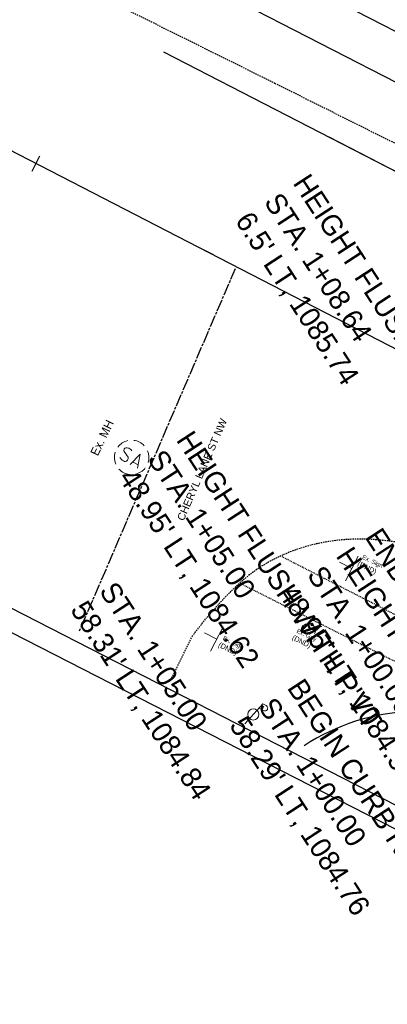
# Model space of a CAD drawing. Header units: feet. Extents: x 2248849 to 2249137, y 438386 to 438611.
# Tile 3 of 10: x 2248917 to 2248960, y 438386 to 438500. Entities that reach past the tile are written whole.
import ezdxf
from ezdxf import colors
from ezdxf.entities.mleader import LeaderData, LeaderLine
from ezdxf.math import Vec2, Vec3

# ---------------------------------------------------------------- set-up
doc = ezdxf.new("R2010")
doc.units = ezdxf.units.FT
doc.header["$MEASUREMENT"] = 0
doc.header["$PDMODE"] = 3
for name, pattern in [('CL', [2, 0.3, -0.15, 1.4, -0.15]), ('OhDOT_USTN3', [0.22, 0.165, -0.055]), ('OhDOT_USTN5', [0.11, 0.055, -0.055]), ('rowex', [0])]:
    doc.linetypes.add(name, pattern=pattern)
for name, color, linetype in [('DV_X_Property_Line', 7, 'Continuous'), ('GE_P_CL', 7, 'CL'), ('GE_P_CL_Text', 7, 'Continuous'), ('PV_X_EOP', 7, 'OhDOT_USTN3'), ('PV_X_Text', 7, 'Continuous'), ('PV_X_Walk', 120, 'OhDOT_USTN5'), ('RD_X_Cells', 7, 'Continuous'), ('RW_X_CL', 6, 'CL'), ('RW_X_Fee_RW', 6, 'rowex'), ('SH_Border', 7, 'Continuous'), ('SN_X_Public', 3, 'Continuous'), ('TX_P_20', 7, 'Continuous'), ('UT_X_Electric_Cells', 1, 'Continuous'), ('UT_X_Misc_Cells', 7, 'Continuous'), ('UT_X_Sanitary_Cells', 3, 'Continuous')]:
    doc.layers.add(name, color=color, linetype=linetype)
doc.styles.add('OHDOTSymbols', font='arial.ttf')
doc.styles.add('Slanted-Normal', font='font31.shx', dxfattribs={"height": 0.12})
doc.styles.get("Standard").update_dxf_attribs({"font": 'arial.ttf'})
doc.styles.add('Straight-Normal', font='font30.shx', dxfattribs={"height": 0.14})

# ---------------------------------------------------------------- blocks, each defined once
blk = doc.blocks.new('SMH')
at = {"layer": 'Defpoints', "color": 3, "linetype": 'Continuous', "lineweight": 30}
blk.add_point((0, 0), dxfattribs=at)
at = {"layer": 'UT_X_Sanitary_Cells', "color": 3, "linetype": 'Continuous', "lineweight": 0, "flags": 128}
for points in [[(-0.0166, 0.0343), (-0.0179, 0.0356), (-0.0198, 0.0368), (-0.0254, 0.0387), (-0.0324, 0.04), (-0.0374, 0.04), (-0.0393, 0.04), (-0.0475, 0.0381), (-0.0544, 0.0343), (-0.0588, 0.0293), (-0.0601, 0.0242), (-0.0601, 0.0205), (-0.0588, 0.0154), (-0.0538, 0.011), (-0.0191, -0.0079), (-0.016, -0.0104), (-0.0147, -0.0129), (-0.0135, -0.0167), (-0.0135, -0.0205), (-0.0141, -0.0242), (-0.0147, -0.0268), (-0.016, -0.0299), (-0.0173, -0.0324), (-0.0185, -0.0343), (-0.0204, -0.0362), (-0.0223, -0.0375), (-0.0248, -0.0387), (-0.0267, -0.0394), (-0.0324, -0.04), (-0.0412, -0.04), (-0.0469, -0.0387), (-0.0551, -0.0343), (-0.0601, -0.0305)], [(0.0105, -0.04), (0.0356, 0.04), (0.0602, -0.04)], [(0.0539, -0.0211), (0.0168, -0.0211)]]:
    blk.add_lwpolyline(points, dxfattribs=at)
at = {"layer": 'UT_X_Sanitary_Cells', "color": 3, "linetype": 'Continuous', "lineweight": 0}
for start, end in [(130.0806, 170.0721), (70.0577, 110.1061), (10.0169, 50.0392), (190.0169, 230.0392), (310.0114, 350.0264), (250.0577, 290.0473)]:
    blk.add_arc((0, 0), 0.1, start, end, dxfattribs=at)
blk = doc.blocks.new('SGN1P')
at = {"layer": 'SN_X_Public', "color": 3, "linetype": 'Continuous', "lineweight": 0}
for p, q in [((0, 0.08), (0, -0.08)), ((0, 0), (-0.08, 0))]:
    blk.add_line(p, q, dxfattribs=at)
blk = doc.blocks.new('PP')
at = {"layer": 'UT_X_Electric_Cells', "color": 1, "linetype": 'Continuous', "lineweight": 0}
for p, q in [((0.043, 0.16), (-0.037, -0.14)), ((0.043, 0.16), (0.085, 0.16)), ((0.026, 0.096), (0.085, 0.096))]:
    blk.add_line(p, q, dxfattribs=at)
blk.add_circle((0, 0), 0.065, dxfattribs=at)
at = {"layer": 'UT_X_Electric_Cells', "color": 1, "linetype": 'Continuous', "lineweight": 0, "extrusion": (0, 0, -1)}
blk.add_arc((-0.086, 0.128), 0.0319, 88.8767, 271.1233, dxfattribs=at)
blk = doc.blocks.new('DM')
at = {"layer": 'UT_X_Misc_Cells', "linetype": 'Continuous', "lineweight": 0}
h = blk.add_hatch(color=2, dxfattribs=at)
edge = h.paths.add_edge_path()
edge.add_arc((0, 0), 0.01, 0, 360)
at = {"layer": 'UT_X_Misc_Cells', "color": 2, "linetype": 'Continuous', "lineweight": 0}
blk.add_arc((0.04, 0), 0.04, 90, 270, dxfattribs=at)

msp = doc.modelspace()

# ---------------------------------------------------------------- linework, layer by layer
at = {"layer": 'DV_X_Property_Line'}
msp.add_line((2248880.09, 438503.41, 2171.27), (2249013.15, 438434.83, 2171.27), dxfattribs=at)
at = {"layer": 'GE_P_CL_Text'}
for p, q in [((2248918.72, 438482.38, -2171.27), (2248919.64, 438484.15, -2171.27)), ((2248939.78, 438472.66, 2172.87), (2248937.99, 438473.56, 2172.87))]:
    msp.add_line(p, q, dxfattribs=at)
at = {"layer": 'PV_X_EOP'}
for points, elevation in [([(2248917.53, 438506.79), (2248918.97, 438505.86), (2248922.57, 438504.69), (2248946.89, 438492.6), (2249023.01, 438454.54)], 1085.55), ([(2248934.96, 438423.52), (2248937.3, 438428.35), (2248938.9, 438430.4)], 1083.1)]:
    msp.add_lwpolyline(points, dxfattribs=dict(at, elevation=elevation))
msp.add_spline([(2248974.44, 438435, 1083.9), (2248967.54, 438437.66, 1083.9), (2248954.45, 438439.53, 1083.9), (2248944.5, 438435.9, 1083.9), (2248938.9, 438430.4, 1083.9)], degree=3, dxfattribs=at)
at = {"layer": 'PV_X_Walk'}
for p, q in [((2248970.08, 438426.15, 1084.05), (2248947.57, 438437.68, 1084.05)), ((2248942.83, 438434.54, 1084.05), (2248968.1, 438421.8, 1084.05))]:
    msp.add_line(p, q, dxfattribs=at)
at = {"layer": 'RW_X_CL'}
msp.add_line((2248924.25, 438429, 1083.62), (2248942.33, 438471.05, 1083.62), dxfattribs=at)
at = {"layer": 'RW_X_Fee_RW'}
msp.add_line((2249028.52, 438463.75, 1083.62), (2248895.03, 438532.55, 1083.62), dxfattribs=at)
msp.add_arc((2248963.91, 438394.68, 1083.62), 25, 62.7346, 122.9679, dxfattribs=at)
at = {"layer": 'SH_Border'}
for p, q in [((2248999.48, 438388.99, 2169.68), (2248852.64, 438464.24, 2169.68)), ((2249000.57, 438385.63, 2169.68), (2248849.27, 438463.15, 2169.68))]:
    msp.add_line(p, q, dxfattribs=at)

# ---------------------------------------------------------------- block references
at = {"layer": 'GE_P_CL', "color": 1, "xscale": 20, "yscale": 20, "zscale": 20, "rotation": 240.4528322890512}
msp.add_blockref('DM', (2248951.21, 438429.73, 1084.38), dxfattribs=at)
at = {"layer": 'RD_X_Cells', "rotation": 332.7346172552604}
for name, p, xscale, yscale, zscale in [('SGN1P', (2248955.84, 438436.24, 1084.52), 20, 20, 20), ('SGN1P', (2248940.18, 438428.04, 1084.02), 20, 20, 20), ('PP', (2248944.41, 438419.28, 1087.65), 10, 10, 10)]:
    msp.add_blockref(name, p, dxfattribs=dict(at, xscale=xscale, yscale=yscale, zscale=zscale))
at = {"layer": 'UT_X_Sanitary_Cells', "xscale": 20, "yscale": 20, "zscale": 20, "rotation": 332.7346172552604}
msp.add_blockref('SMH', (2248930.28, 438449.13, 1085.2), dxfattribs=at)

# ---------------------------------------------------------------- texts
at = {"layer": 'GE_P_CL_Text', "char_height": 2.4, "width": 57.4825, "attachment_point": 1, "rotation": 303.0845, "style": 'Slanted-Normal'}
for s, insert in [("HEIGHT FLUSH WITH P'VT\\PSTA. 1+08.64\\P6.5' LT, 1085.74 ", (2248950.94, 438482.3, 2172.87)), ("HEIGHT FLUSH WITH P'VT\\PSTA. 1+05.00\\P48.95' LT, 1084.62", (2248937.4, 438452.47, 2172.87)), ("END CURB RAMP, TYPE A2\\PHEIGHT FLUSH WITH P'VT\\PSTA. 1+00.00\\P48.95' LT, 1084.59", (2248959.29, 438441.19, 2172.87)), ("STA. 1+05.00\\P58.31' LT, 1084.84 ", (2248928.46, 438434.94, 2172.87)), ("BEGIN CURB RAMP, TYPE A2\\PSTA. 1+00.00\\P58.29' LT, 1084.76", (2248950.27, 438423.69, 2172.87))]:
    msp.add_mtext(s, dxfattribs=dict(at, insert=insert))
at = {"layer": 'PV_X_Text', "attachment_point": 1, "style": 'Straight-Normal'}
for s, insert, char_height, width, rotation in [('Ex. MH', (2248925.45, 438449.66, 2172.87), 1, 362.7984, 64.2339), ('Ex. Sign', (2248957.2, 438437.84, 2172.87), 0.5, 181.3992, 334.2339), ('Ex. Guy', (2248949.59, 438429.26, 1356.5), 0.5, 181.3992, 334.2339), ('Ex. Sign', (2248941.03, 438428.41, 1356.23), 0.5, 181.3992, 334.2339)]:
    msp.add_mtext(s, dxfattribs=dict(at, insert=insert, char_height=char_height, width=width, rotation=rotation))
at = {"layer": 'SH_Border', "insert": (2248938.46, 438447.72, 2172.87), "char_height": 0.875, "attachment_point": 5, "rotation": 66.5904, "style": 'OHDOTSymbols'}
msp.add_mtext_dynamic_manual_height_columns('CHERYL LANE ST NW', width=59.5819, gutter_width=5, heights=[11.56], dxfattribs=at)
at = {"layer": 'TX_P_20', "char_height": 0.6, "width": 21.8419, "attachment_point": 1, "rotation": 333.462, "style": 'Slanted-Normal'}
for insert in [(2248956.7, 438437.13, 2172.87), (2248949.1, 438428.55, 1356.5), (2248940.54, 438427.71, 1356.23)]:
    msp.add_mtext('\\pxt1;(DND)', dxfattribs=dict(at, insert=insert))

# ---------------------------------------------------------------- leaders
at = {"layer": 'TX_P_20'}
ml = msp.add_multileader_mtext('Standard', dxfattribs=at)
ml.set_content('', color=256)
ml.set_leader_properties()
ml.build(insert=Vec2(0, 0))
ml.multileader.update_dxf_attribs({"dogleg_length": 2.2, "arrow_head_size": 2, "scale": 20})
ctx = ml.context
ctx.base_point, ctx.scale, ctx.char_height, ctx.arrow_head_size, ctx.landing_gap_size, ctx.plane_origin, ctx.plane_x_axis, ctx.plane_y_axis = Vec3(2248936.41, 438505.31, 2172.87), 20, 2, 2, 1.8, Vec3(2248967.1, 438534.12, 2172.87), Vec3(-0.888895, 0.458112), Vec3(-0.458112, -0.888895)
notes = []
notes.append((ctx, [(1, (1, 1, 0), (2248975.52, 438485.16, 2172.87), (-0.888895, 0.458112), 44, [(0, [(2248997.37, 438491.91, 2172.87)], 0, [])])]))
ctx.mtext.insert, ctx.mtext.text_direction, ctx.mtext.rotation, ctx.mtext.flow_direction = Vec3(2248934.36, 438505.25, 2172.87), Vec3(-0.888895, 0.458112), -3.143925, 5
ml = msp.add_multileader_mtext('Standard', dxfattribs=at)
ml.set_content('', color=(178, 178, 178))
ml.set_leader_properties()
ml.build(insert=Vec2(0, 0))
ml.multileader.update_dxf_attribs({"dogleg_length": 2.2, "arrow_head_size": 2, "scale": 20})
ctx = ml.context
ctx.base_point, ctx.scale, ctx.char_height, ctx.arrow_head_size, ctx.landing_gap_size, ctx.plane_origin, ctx.plane_x_axis, ctx.plane_y_axis = Vec3(2248934.01, 438496.2, 1083.63), 20, 2, 2, 1.8, Vec3(2248964.7, 438525, 1083.63), Vec3(-0.888895, 0.458112), Vec3(-0.458112, -0.888895)
notes.append((ctx, [(1, (1, 1, 0), (2248973.12, 438476.04, 1083.63), (-0.888895, 0.458112), 44, [(0, [(2248994.97, 438482.8, 1083.63)], 0, [])])]))
ctx.mtext.insert, ctx.mtext.text_direction, ctx.mtext.rotation, ctx.mtext.flow_direction = Vec3(2248931.95, 438496.13, 1083.63), Vec3(-0.888895, 0.458112), -3.143925, 5
ml = msp.add_multileader_mtext('Standard', dxfattribs=at)
ml.set_content('', color=(178, 178, 178))
ml.set_leader_properties()
ml.build(insert=Vec2(0, 0))
ml.multileader.update_dxf_attribs({"dogleg_length": 2.2, "arrow_head_size": 2, "scale": 20})
ctx = ml.context
ctx.base_point, ctx.scale, ctx.char_height, ctx.arrow_head_size, ctx.landing_gap_size, ctx.plane_origin, ctx.plane_x_axis, ctx.plane_y_axis = Vec3(2248953.2, 438486.31, 2172.87), 20, 2, 2, 1.8, Vec3(2248983.89, 438515.11, 2172.87), Vec3(-0.888895, 0.458112), Vec3(-0.458112, -0.888895)
notes.append((ctx, [(1, (1, 1, 0), (2248992.31, 438466.15, 2172.87), (-0.888895, 0.458112), 44, [(0, [(2249014.16, 438472.91, 2172.87)], 0, [])])]))
ctx.mtext.insert, ctx.mtext.text_direction, ctx.mtext.rotation, ctx.mtext.flow_direction = Vec3(2248951.14, 438486.24, 2172.87), Vec3(-0.888895, 0.458112), -3.143925, 5
for ctx, leaders in notes:
    for number, flags, end, landing, length, lines in leaders:
        leader = LeaderData()
        leader.index, (leader.has_last_leader_line, leader.has_dogleg_vector, leader.attachment_direction) = number, flags
        leader.last_leader_point, leader.dogleg_vector, leader.dogleg_length = Vec3(end), Vec3(landing), length
        for number, points, colour, breaks in lines:
            line = LeaderLine()
            line.index, line.vertices, line.color, line.breaks = number, Vec3.list(points), colors.encode_raw_color(colour), breaks
            leader.lines.append(line)
        ctx.leaders.append(leader)

doc.saveas('drawing.dxf')
